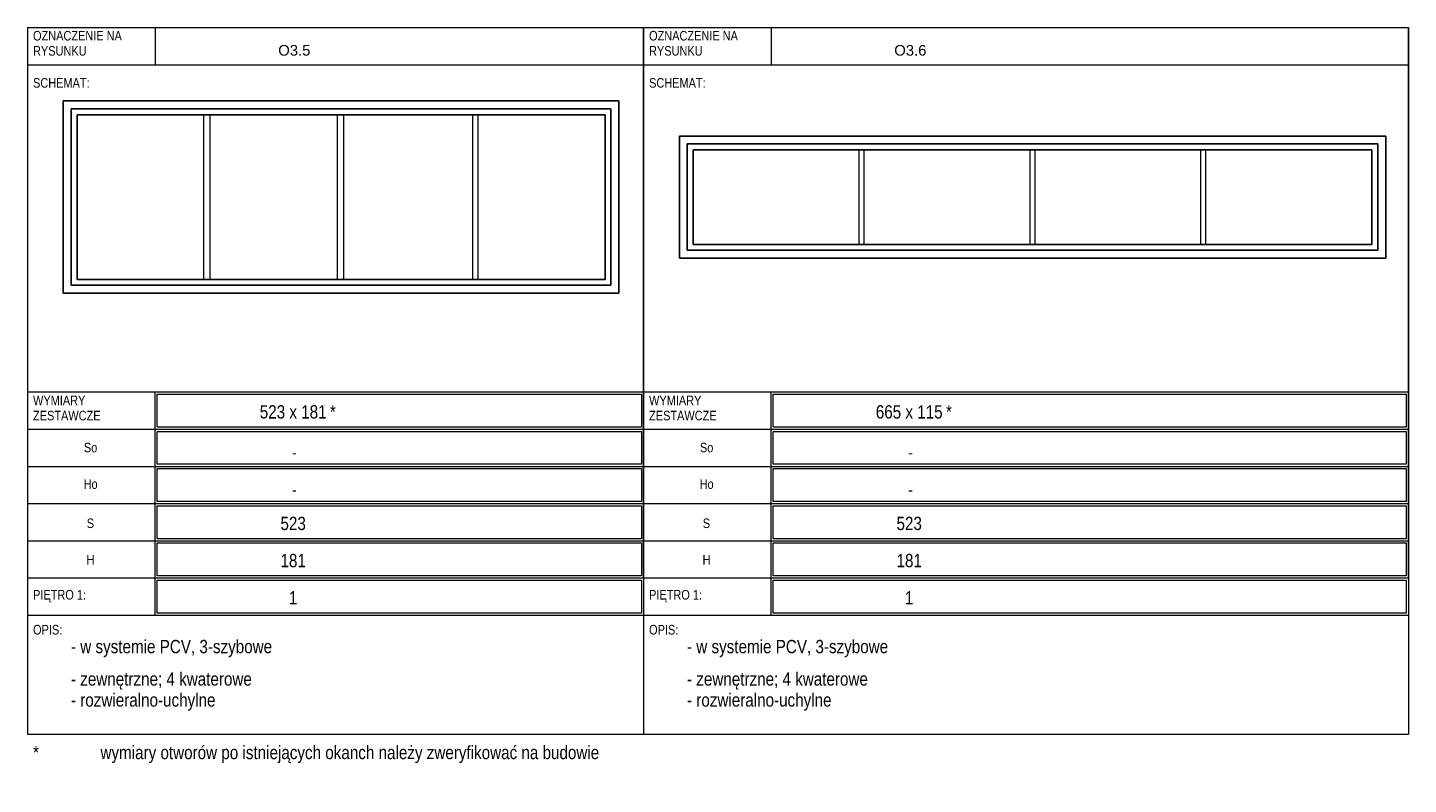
# Model space of a CAD drawing. Header units: centimetres. Extents: x -63 to 2108, y -795 to 602.
# Tile 1 of 3: x -63 to 1237, y -795 to -83. Entities that reach past the tile are written whole.
import ezdxf

# ---------------------------------------------------------------- set-up
doc = ezdxf.new("R2010")
doc.units = ezdxf.units.CM
for name, color, linetype, lineweight in [('A-ANNO-NOTE', 131, 'Continuous', 13), ('A-DETL-THIN', 151, 'Continuous', 18), ('A-GLAZ', 151, 'Continuous', 25), ('G-ANNO-TEXT', 231, 'Continuous', 13)]:
    doc.layers.add(name, color=color, linetype=linetype, lineweight=lineweight)
doc.styles.add('Arial', font='arial.ttf', dxfattribs={"height": 10})
doc.styles.add('Arial Narrow', font='ARIALN.TTF', dxfattribs={"height": 9})
doc.styles.add('Arial Narrow_1', font='ARIALN.TTF', dxfattribs={"height": 12.5})

# ---------------------------------------------------------------- blocks, each defined once
blk = doc.blocks.new('Family - ___-2496407-Projekt 1 - Zestawienie stolarki okiennej')
at = {"layer": 'A-GLAZ'}
for p, q in [((-29.5, -151.6), (-29.5, -332.6)), ((-29.5, -151.6), (-29.5, -332.6)), ((493.5, -151.6), (-29.5, -151.6)), ((493.5, -151.6), (-29.5, -151.6)), ((493.5, -151.6), (493.5, -332.6)), ((493.5, -332.6), (493.5, -151.6)), ((-22, -159.1), (486, -159.1)), ((-22, -159.1), (-22, -325.1)), ((-16.5, -164.6), (480.5, -164.6)), ((-16.5, -164.6), (-16.5, -319.6)), ((480.5, -164.6), (480.5, -319.6)), ((486, -159.1), (486, -325.1)), ((-16.5, -319.6), (480.5, -319.6)), ((-29.5, -332.6), (493.5, -332.6)), ((493.5, -332.6), (-29.5, -332.6)), ((-22, -325.1), (486, -325.1))]:
    blk.add_line(p, q, dxfattribs=at)
blk = doc.blocks.new('Family - ___-2596642-Projekt 1 - Zestawienie stolarki okiennej')
at = {"layer": 'A-GLAZ'}
for p, q in [((550.5, -184.6), (550.5, -299.6)), ((1215.5, -184.6), (550.5, -184.6)), ((550.5, -184.6), (550.5, -299.6)), ((1215.5, -184.6), (550.5, -184.6)), ((558, -192.1), (1208, -192.1)), ((558, -192.1), (558, -292.1)), ((1208, -192.1), (1208, -292.1)), ((1215.5, -184.6), (1215.5, -299.6)), ((1215.5, -299.6), (1215.5, -184.6)), ((563.5, -197.6), (1202.5, -197.6)), ((563.5, -197.6), (563.5, -286.6)), ((1202.5, -197.6), (1202.5, -286.6)), ((558, -292.1), (1208, -292.1)), ((563.5, -286.6), (1202.5, -286.6)), ((1215.5, -299.6), (550.5, -299.6)), ((550.5, -299.6), (1215.5, -299.6))]:
    blk.add_line(p, q, dxfattribs=at)

msp = doc.modelspace()

# ---------------------------------------------------------------- linework, layer by layer
at = {"layer": 'A-DETL-THIN'}
for p, q in [((-63.1, -82.6), (56.9, -82.6)), ((-63.1, -82.6), (-63.1, -747.6)), ((56.9, -82.6), (56.9, -117.6)), ((56.9, -82.6), (516.9, -82.6)), ((516.9, -82.6), (516.9, -425.6)), ((516.9, -82.6), (516.9, -117.6)), ((516.9, -425.6), (516.9, -82.6)), ((516.9, -117.6), (516.9, -82.6)), ((516.9, -425.6), (516.9, -82.6)), ((516.9, -117.6), (516.9, -82.6)), ((516.9, -425.6), (516.9, -82.6)), ((516.9, -117.6), (516.9, -82.6)), ((516.9, -82.6), (516.9, -425.6)), ((516.9, -82.6), (516.9, -117.6)), ((516.9, -425.6), (516.9, -82.6)), ((516.9, -117.6), (516.9, -82.6)), ((516.9, -425.6), (516.9, -82.6)), ((516.9, -117.6), (516.9, -82.6)), ((516.9, -425.6), (516.9, -82.6)), ((516.9, -117.6), (516.9, -82.6)), ((516.9, -117.6), (516.9, -82.6)), ((516.9, -82.6), (636.9, -82.6)), ((516.9, -82.6), (516.9, -747.6)), ((636.9, -82.6), (636.9, -117.6)), ((636.9, -82.6), (1236.9, -82.6)), ((1236.9, -82.6), (1236.9, -425.6)), ((1236.9, -82.6), (1236.9, -117.6)), ((1236.9, -425.6), (1236.9, -82.6)), ((1236.9, -117.6), (1236.9, -82.6)), ((1236.9, -425.6), (1236.9, -82.6)), ((1236.9, -117.6), (1236.9, -82.6)), ((1236.9, -425.6), (1236.9, -82.6)), ((1236.9, -117.6), (1236.9, -82.6)), ((-63.1, -117.6), (516.9, -117.6)), ((516.9, -117.6), (1236.9, -117.6)), ((516.9, -425.6), (516.9, -117.6)), ((-16.5, -319.6), (-16.5, -164.6)), ((-16.5, -164.6), (480.5, -164.6)), ((102.9, -319.6), (102.9, -164.6)), ((108.4, -164.6), (108.4, -319.6)), ((228.8, -319.6), (228.8, -164.6)), ((234.3, -164.6), (234.3, -319.6)), ((355.6, -164.6), (355.6, -319.6)), ((361.1, -319.6), (361.1, -164.6)), ((480.5, -164.6), (480.5, -319.6)), ((563.5, -286.6), (563.5, -197.6)), ((563.5, -197.6), (1202.5, -197.6)), ((719.9, -286.6), (719.9, -197.6)), ((724.4, -286.6), (724.4, -197.6)), ((880.8, -286.6), (880.8, -197.6)), ((885.3, -197.6), (885.3, -286.6)), ((1041.6, -286.6), (1041.6, -197.6)), ((1046.1, -286.6), (1046.1, -197.6)), ((1202.5, -197.6), (1202.5, -286.6)), ((1202.5, -286.6), (563.5, -286.6)), ((480.5, -319.6), (-16.5, -319.6)), ((516.9, -425.6), (-63.1, -425.6)), ((56.9, -460.6), (56.9, -425.6)), ((58.9, -427.6), (514.9, -427.6)), ((58.9, -458.6), (58.9, -427.6)), ((514.9, -427.6), (514.9, -458.6)), ((514.9, -427.6), (514.9, -458.6)), ((516.9, -460.6), (516.9, -425.6)), ((516.9, -425.6), (516.9, -460.6)), ((516.9, -425.6), (516.9, -460.6)), ((516.9, -425.6), (516.9, -460.6)), ((516.9, -460.6), (516.9, -425.6)), ((516.9, -425.6), (516.9, -460.6)), ((516.9, -425.6), (516.9, -460.6)), ((516.9, -425.6), (516.9, -460.6)), ((1236.9, -425.6), (516.9, -425.6)), ((516.9, -425.6), (516.9, -460.6)), ((636.9, -460.6), (636.9, -425.6)), ((638.9, -427.6), (1234.9, -427.6)), ((638.9, -458.6), (638.9, -427.6)), ((1234.9, -427.6), (1234.9, -458.6)), ((1236.9, -460.6), (1236.9, -425.6)), ((1236.9, -425.6), (1236.9, -460.6)), ((1236.9, -425.6), (1236.9, -460.6)), ((1236.9, -425.6), (1236.9, -460.6)), ((-63.1, -460.6), (56.9, -460.6)), ((56.9, -460.6), (516.9, -460.6)), ((56.9, -495.6), (56.9, -460.6)), ((514.9, -458.6), (58.9, -458.6)), ((58.9, -462.6), (514.9, -462.6)), ((58.9, -493.6), (58.9, -462.6)), ((514.9, -462.6), (514.9, -493.6)), ((514.9, -462.6), (514.9, -493.6)), ((516.9, -495.6), (516.9, -460.6)), ((516.9, -460.6), (516.9, -495.6)), ((516.9, -460.6), (516.9, -495.6)), ((516.9, -460.6), (516.9, -495.6)), ((516.9, -495.6), (516.9, -460.6)), ((516.9, -460.6), (516.9, -495.6)), ((516.9, -460.6), (516.9, -495.6)), ((516.9, -460.6), (516.9, -495.6)), ((516.9, -460.6), (636.9, -460.6)), ((516.9, -460.6), (516.9, -495.6)), ((636.9, -460.6), (1236.9, -460.6)), ((636.9, -495.6), (636.9, -460.6)), ((1234.9, -458.6), (638.9, -458.6)), ((638.9, -462.6), (1234.9, -462.6)), ((638.9, -493.6), (638.9, -462.6)), ((1234.9, -462.6), (1234.9, -493.6)), ((1236.9, -495.6), (1236.9, -460.6)), ((1236.9, -460.6), (1236.9, -495.6)), ((1236.9, -460.6), (1236.9, -495.6)), ((1236.9, -460.6), (1236.9, -495.6)), ((514.9, -493.6), (58.9, -493.6)), ((1234.9, -493.6), (638.9, -493.6)), ((-63.1, -495.6), (56.9, -495.6)), ((56.9, -495.6), (516.9, -495.6)), ((56.9, -530.6), (56.9, -495.6)), ((58.9, -497.6), (514.9, -497.6)), ((58.9, -528.6), (58.9, -497.6)), ((514.9, -497.6), (514.9, -528.6)), ((514.9, -497.6), (514.9, -528.6)), ((516.9, -530.6), (516.9, -495.6)), ((516.9, -495.6), (516.9, -530.6)), ((516.9, -495.6), (516.9, -530.6)), ((516.9, -495.6), (516.9, -530.6)), ((516.9, -530.6), (516.9, -495.6)), ((516.9, -495.6), (516.9, -530.6)), ((516.9, -495.6), (516.9, -530.6)), ((516.9, -495.6), (516.9, -530.6)), ((516.9, -495.6), (636.9, -495.6)), ((516.9, -495.6), (516.9, -530.6)), ((636.9, -495.6), (1236.9, -495.6)), ((636.9, -530.6), (636.9, -495.6)), ((638.9, -497.6), (1234.9, -497.6)), ((638.9, -528.6), (638.9, -497.6)), ((1234.9, -497.6), (1234.9, -528.6)), ((1236.9, -530.6), (1236.9, -495.6)), ((1236.9, -495.6), (1236.9, -530.6)), ((1236.9, -495.6), (1236.9, -530.6)), ((1236.9, -495.6), (1236.9, -530.6)), ((-63.1, -530.6), (56.9, -530.6)), ((56.9, -530.6), (516.9, -530.6)), ((56.9, -565.6), (56.9, -530.6)), ((514.9, -528.6), (58.9, -528.6)), ((58.9, -532.6), (514.9, -532.6)), ((58.9, -563.6), (58.9, -532.6)), ((514.9, -532.6), (514.9, -563.6)), ((514.9, -532.6), (514.9, -563.6)), ((516.9, -565.6), (516.9, -530.6)), ((516.9, -530.6), (516.9, -565.6)), ((516.9, -530.6), (516.9, -565.6)), ((516.9, -530.6), (516.9, -565.6)), ((516.9, -565.6), (516.9, -530.6)), ((516.9, -530.6), (516.9, -565.6)), ((516.9, -530.6), (516.9, -565.6)), ((516.9, -530.6), (516.9, -565.6)), ((516.9, -530.6), (636.9, -530.6)), ((516.9, -530.6), (516.9, -565.6)), ((636.9, -530.6), (1236.9, -530.6)), ((636.9, -565.6), (636.9, -530.6)), ((1234.9, -528.6), (638.9, -528.6)), ((638.9, -532.6), (1234.9, -532.6)), ((638.9, -563.6), (638.9, -532.6)), ((1234.9, -532.6), (1234.9, -563.6)), ((1236.9, -565.6), (1236.9, -530.6)), ((1236.9, -530.6), (1236.9, -565.6)), ((1236.9, -530.6), (1236.9, -565.6)), ((1236.9, -530.6), (1236.9, -565.6)), ((-63.1, -565.6), (56.9, -565.6)), ((56.9, -565.6), (516.9, -565.6)), ((56.9, -600.6), (56.9, -565.6)), ((514.9, -563.6), (58.9, -563.6)), ((58.9, -567.6), (514.9, -567.6)), ((58.9, -598.6), (58.9, -567.6)), ((514.9, -567.6), (514.9, -598.6)), ((514.9, -567.6), (514.9, -598.6)), ((516.9, -600.6), (516.9, -565.6)), ((516.9, -565.6), (516.9, -600.6)), ((516.9, -565.6), (516.9, -600.6)), ((516.9, -565.6), (516.9, -600.6)), ((516.9, -600.6), (516.9, -565.6)), ((516.9, -565.6), (516.9, -600.6)), ((516.9, -565.6), (516.9, -600.6)), ((516.9, -565.6), (516.9, -600.6)), ((516.9, -565.6), (636.9, -565.6)), ((516.9, -565.6), (516.9, -600.6)), ((636.9, -565.6), (1236.9, -565.6)), ((636.9, -600.6), (636.9, -565.6)), ((1234.9, -563.6), (638.9, -563.6)), ((638.9, -567.6), (1234.9, -567.6)), ((638.9, -598.6), (638.9, -567.6)), ((1234.9, -567.6), (1234.9, -598.6)), ((1236.9, -600.6), (1236.9, -565.6)), ((1236.9, -565.6), (1236.9, -600.6)), ((1236.9, -565.6), (1236.9, -600.6)), ((1236.9, -565.6), (1236.9, -600.6)), ((-63.1, -600.6), (56.9, -600.6)), ((56.9, -600.6), (516.9, -600.6)), ((56.9, -635.6), (56.9, -600.6)), ((514.9, -598.6), (58.9, -598.6)), ((58.9, -602.6), (514.9, -602.6)), ((58.9, -633.6), (58.9, -602.6)), ((514.9, -602.6), (514.9, -633.6)), ((514.9, -602.6), (514.9, -633.6)), ((516.9, -600.6), (516.9, -747.6)), ((516.9, -600.6), (516.9, -747.6)), ((516.9, -600.6), (636.9, -600.6)), ((516.9, -600.6), (516.9, -747.6)), ((636.9, -600.6), (1236.9, -600.6)), ((636.9, -635.6), (636.9, -600.6)), ((1234.9, -598.6), (638.9, -598.6)), ((638.9, -602.6), (1234.9, -602.6)), ((638.9, -633.6), (638.9, -602.6)), ((1234.9, -602.6), (1234.9, -633.6)), ((1236.9, -600.6), (1236.9, -747.6)), ((-63.1, -635.6), (56.9, -635.6)), ((56.9, -635.6), (516.9, -635.6)), ((514.9, -633.6), (58.9, -633.6)), ((516.9, -635.6), (636.9, -635.6)), ((636.9, -635.6), (1236.9, -635.6)), ((1234.9, -633.6), (638.9, -633.6)), ((-63.1, -747.6), (516.9, -747.6)), ((516.9, -747.6), (1236.9, -747.6))]:
    msp.add_line(p, q, dxfattribs=at)

# ---------------------------------------------------------------- block references
at = {"lineweight": 25}
for name in ['Family - ___-2496407-Projekt 1 - Zestawienie stolarki okiennej', 'Family - ___-2596642-Projekt 1 - Zestawienie stolarki okiennej']:
    msp.add_blockref(name, (0, 0), dxfattribs=at)

# ---------------------------------------------------------------- texts
at = {"layer": 'G-ANNO-TEXT', "color": 7, "line_spacing_factor": 0.949189}
for s, insert, char_height, width, attachment_point, style in [('\\pxt7.05556,14.11111,21.16667,28.22222,35.27778,42.33333,49.38889,56.44444,63.5,70.55556,77.61111,84.66667,91.72222,98.77778,105.83333,112.88889,119.94444,127,134.05556,141.11111,148.16667,155.22222,162.27778,169.33333,176.38889,183.44444,190.5,197.55556,204.61111,211.66667,218.72222,225.77778;{OZNACZENIE NA RYSUNKU}', (-58, -85.7), 9, 108.5, 1, 'Arial Narrow'), ('\\pxt7.05556,14.11111,21.16667,28.22222,35.27778,42.33333,49.38889,56.44444,63.5,70.55556,77.61111,84.66667,91.72222,98.77778,105.83333,112.88889,119.94444,127,134.05556,141.11111,148.16667,155.22222,162.27778,169.33333,176.38889,183.44444,190.5,197.55556,204.61111,211.66667,218.72222,225.77778;{OZNACZENIE NA RYSUNKU}', (522, -85.7), 9, 108.5, 1, 'Arial Narrow'), ('\\pxt7.05556,14.11111,21.16667,28.22222,35.27778,42.33333,49.38889,56.44444,63.5,70.55556,77.61111,84.66667,91.72222,98.77778,105.83333,112.88889,119.94444,127,134.05556,141.11111,148.16667,155.22222,162.27778,169.33333,176.38889,183.44444,190.5,197.55556,204.61111,211.66667,218.72222,225.77778;{SCHEMAT:}', (-58, -130.1), 9, 52.469, 1, 'Arial Narrow'), ('\\pxt7.05556,14.11111,21.16667,28.22222,35.27778,42.33333,49.38889,56.44444,63.5,70.55556,77.61111,84.66667,91.72222,98.77778,105.83333,112.88889,119.94444,127,134.05556,141.11111,148.16667,155.22222,162.27778,169.33333,176.38889,183.44444,190.5,197.55556,204.61111,211.66667,218.72222,225.77778;{SCHEMAT:}', (522, -130.1), 9, 52.469, 1, 'Arial Narrow'), ('\\pxt7.05556,14.11111,21.16667,28.22222,35.27778,42.33333,49.38889,56.44444,63.5,70.55556,77.61111,84.66667,91.72222,98.77778,105.83333,112.88889,119.94444,127,134.05556,141.11111,148.16667,155.22222,162.27778,169.33333,176.38889,183.44444,190.5,197.55556,204.61111,211.66667,218.72222,225.77778;{WYMIARY ZESTAWCZE}', (-58, -429), 9, 81.35, 1, 'Arial Narrow'), ('\\pxt7.05556,14.11111,21.16667,28.22222,35.27778,42.33333,49.38889,56.44444,63.5,70.55556,77.61111,84.66667,91.72222,98.77778,105.83333,112.88889,119.94444,127,134.05556,141.11111,148.16667,155.22222,162.27778,169.33333,176.38889,183.44444,190.5,197.55556,204.61111,211.66667,218.72222,225.77778;{WYMIARY ZESTAWCZE}', (522, -429), 9, 81.35, 1, 'Arial Narrow'), ('\\pxt5.08,10.16,15.24,20.32,25.4,30.48,35.56,40.64,45.72,50.8,55.88,60.96,66.04,71.12,76.2,81.28,86.36,91.44,96.52,101.6,106.68,111.76,116.84,121.92,127,132.08,137.16,142.24,147.32,152.4,157.48,162.56;{*}', (221.5, -438), 12.5, 6.009, 1, 'Arial Narrow_1'), ('\\pxt5.08,10.16,15.24,20.32,25.4,30.48,35.56,40.64,45.72,50.8,55.88,60.96,66.04,71.12,76.2,81.28,86.36,91.44,96.52,101.6,106.68,111.76,116.84,121.92,127,132.08,137.16,142.24,147.32,152.4,157.48,162.56;{*}', (801.5, -438), 12.5, 6.009, 1, 'Arial Narrow_1'), ('\\pxqc,t7.05556,14.11111,21.16667,28.22222,35.27778,42.33333,49.38889,56.44444,63.5,70.55556,77.61111,84.66667,91.72222,98.77778,105.83333,112.88889,119.94444,127,134.05556,141.11111,148.16667,155.22222,162.27778,169.33333,176.38889,183.44444,190.5,197.55556,204.61111,211.66667,218.72222,225.77778;{So}', (-3.8, -473.3), 9, 78.4, 2, 'Arial Narrow'), ('\\pxqc,t7.05556,14.11111,21.16667,28.22222,35.27778,42.33333,49.38889,56.44444,63.5,70.55556,77.61111,84.66667,91.72222,98.77778,105.83333,112.88889,119.94444,127,134.05556,141.11111,148.16667,155.22222,162.27778,169.33333,176.38889,183.44444,190.5,197.55556,204.61111,211.66667,218.72222,225.77778;{So}', (576.2, -473.3), 9, 78.4, 2, 'Arial Narrow'), ('\\pxqc,t7.05556,14.11111,21.16667,28.22222,35.27778,42.33333,49.38889,56.44444,63.5,70.55556,77.61111,84.66667,91.72222,98.77778,105.83333,112.88889,119.94444,127,134.05556,141.11111,148.16667,155.22222,162.27778,169.33333,176.38889,183.44444,190.5,197.55556,204.61111,211.66667,218.72222,225.77778;{Ho}', (-3.8, -507.7), 9, 46, 2, 'Arial Narrow'), ('\\pxqc,t7.05556,14.11111,21.16667,28.22222,35.27778,42.33333,49.38889,56.44444,63.5,70.55556,77.61111,84.66667,91.72222,98.77778,105.83333,112.88889,119.94444,127,134.05556,141.11111,148.16667,155.22222,162.27778,169.33333,176.38889,183.44444,190.5,197.55556,204.61111,211.66667,218.72222,225.77778;{Ho}', (576.2, -507.7), 9, 46, 2, 'Arial Narrow'), ('\\pxqc,t7.05556,14.11111,21.16667,28.22222,35.27778,42.33333,49.38889,56.44444,63.5,70.55556,77.61111,84.66667,91.72222,98.77778,105.83333,112.88889,119.94444,127,134.05556,141.11111,148.16667,155.22222,162.27778,169.33333,176.38889,183.44444,190.5,197.55556,204.61111,211.66667,218.72222,225.77778;{S}', (-4, -544.6), 9, 46, 2, 'Arial Narrow'), ('\\pxqc,t5.08,10.16,15.24,20.32,25.4,30.48,35.56,40.64,45.72,50.8,55.88,60.96,66.04,71.12,76.2,81.28,86.36,91.44,96.52,101.6,106.68,111.76,116.84,121.92,127,132.08,137.16,142.24,147.32,152.4,157.48,162.56;{523}', (186.9, -543), 12.5, 24.392, 2, 'Arial Narrow_1'), ('\\pxqc,t7.05556,14.11111,21.16667,28.22222,35.27778,42.33333,49.38889,56.44444,63.5,70.55556,77.61111,84.66667,91.72222,98.77778,105.83333,112.88889,119.94444,127,134.05556,141.11111,148.16667,155.22222,162.27778,169.33333,176.38889,183.44444,190.5,197.55556,204.61111,211.66667,218.72222,225.77778;{S}', (576, -544.6), 9, 46, 2, 'Arial Narrow'), ('\\pxqc,t5.08,10.16,15.24,20.32,25.4,30.48,35.56,40.64,45.72,50.8,55.88,60.96,66.04,71.12,76.2,81.28,86.36,91.44,96.52,101.6,106.68,111.76,116.84,121.92,127,132.08,137.16,142.24,147.32,152.4,157.48,162.56;{523}', (766.9, -543), 12.5, 24.392, 2, 'Arial Narrow_1'), ('\\pxqc,t7.05556,14.11111,21.16667,28.22222,35.27778,42.33333,49.38889,56.44444,63.5,70.55556,77.61111,84.66667,91.72222,98.77778,105.83333,112.88889,119.94444,127,134.05556,141.11111,148.16667,155.22222,162.27778,169.33333,176.38889,183.44444,190.5,197.55556,204.61111,211.66667,218.72222,225.77778;{H}', (-3.9, -579), 9, 46, 2, 'Arial Narrow'), ('\\pxqc,t5.08,10.16,15.24,20.32,25.4,30.48,35.56,40.64,45.72,50.8,55.88,60.96,66.04,71.12,76.2,81.28,86.36,91.44,96.52,101.6,106.68,111.76,116.84,121.92,127,132.08,137.16,142.24,147.32,152.4,157.48,162.56;{181}', (186.9, -578), 12.5, 24.392, 2, 'Arial Narrow_1'), ('\\pxqc,t7.05556,14.11111,21.16667,28.22222,35.27778,42.33333,49.38889,56.44444,63.5,70.55556,77.61111,84.66667,91.72222,98.77778,105.83333,112.88889,119.94444,127,134.05556,141.11111,148.16667,155.22222,162.27778,169.33333,176.38889,183.44444,190.5,197.55556,204.61111,211.66667,218.72222,225.77778;{H}', (576.1, -579), 9, 46, 2, 'Arial Narrow'), ('\\pxqc,t5.08,10.16,15.24,20.32,25.4,30.48,35.56,40.64,45.72,50.8,55.88,60.96,66.04,71.12,76.2,81.28,86.36,91.44,96.52,101.6,106.68,111.76,116.84,121.92,127,132.08,137.16,142.24,147.32,152.4,157.48,162.56;{181}', (766.9, -578), 12.5, 24.392, 2, 'Arial Narrow_1'), ('\\pxt7.05556,14.11111,21.16667,28.22222,35.27778,42.33333,49.38889,56.44444,63.5,70.55556,77.61111,84.66667,91.72222,98.77778,105.83333,112.88889,119.94444,127,134.05556,141.11111,148.16667,155.22222,162.27778,169.33333,176.38889,183.44444,190.5,197.55556,204.61111,211.66667,218.72222,225.77778;{PIĘTRO 1:}', (-58, -611.9), 9, 68.45, 1, 'Arial Narrow'), ('\\pxt7.05556,14.11111,21.16667,28.22222,35.27778,42.33333,49.38889,56.44444,63.5,70.55556,77.61111,84.66667,91.72222,98.77778,105.83333,112.88889,119.94444,127,134.05556,141.11111,148.16667,155.22222,162.27778,169.33333,176.38889,183.44444,190.5,197.55556,204.61111,211.66667,218.72222,225.77778;{PIĘTRO 1:}', (522, -611.9), 9, 68.45, 1, 'Arial Narrow'), ('\\pxqc,t5.08,10.16,15.24,20.32,25.4,30.48,35.56,40.64,45.72,50.8,55.88,60.96,66.04,71.12,76.2,81.28,86.36,91.44,96.52,101.6,106.68,111.76,116.84,121.92,127,132.08,137.16,142.24,147.32,152.4,157.48,162.56;{1}', (186.9, -613), 12.5, 8.332, 2, 'Arial Narrow_1'), ('\\pxqc,t5.08,10.16,15.24,20.32,25.4,30.48,35.56,40.64,45.72,50.8,55.88,60.96,66.04,71.12,76.2,81.28,86.36,91.44,96.52,101.6,106.68,111.76,116.84,121.92,127,132.08,137.16,142.24,147.32,152.4,157.48,162.56;{1}', (766.9, -613), 12.5, 8.332, 2, 'Arial Narrow_1'), ('\\pxt7.05556,14.11111,21.16667,28.22222,35.27778,42.33333,49.38889,56.44444,63.5,70.55556,77.61111,84.66667,91.72222,98.77778,105.83333,112.88889,119.94444,127,134.05556,141.11111,148.16667,155.22222,162.27778,169.33333,176.38889,183.44444,190.5,197.55556,204.61111,211.66667,218.72222,225.77778;{OPIS:}', (-58, -644.8), 9, 46, 1, 'Arial Narrow'), ('\\pxt7.05556,14.11111,21.16667,28.22222,35.27778,42.33333,49.38889,56.44444,63.5,70.55556,77.61111,84.66667,91.72222,98.77778,105.83333,112.88889,119.94444,127,134.05556,141.11111,148.16667,155.22222,162.27778,169.33333,176.38889,183.44444,190.5,197.55556,204.61111,211.66667,218.72222,225.77778;{OPIS:}', (522, -644.8), 9, 46, 1, 'Arial Narrow'), ('\\pxt5.08,10.16,15.24,20.32,25.4,30.48,35.56,40.64,45.72,50.8,55.88,60.96,66.04,71.12,76.2,81.28,86.36,91.44,96.52,101.6,106.68,111.76,116.84,121.92,127,132.08,137.16,142.24,147.32,152.4,157.48,162.56;{- w systemie PCV, 3-szybowe}', (-22.3, -658.9), 12.5, 326.75, 1, 'Arial Narrow_1'), ('\\pxt5.08,10.16,15.24,20.32,25.4,30.48,35.56,40.64,45.72,50.8,55.88,60.96,66.04,71.12,76.2,81.28,86.36,91.44,96.52,101.6,106.68,111.76,116.84,121.92,127,132.08,137.16,142.24,147.32,152.4,157.48,162.56;{- w systemie PCV, 3-szybowe}', (557.7, -658.9), 12.5, 326.75, 1, 'Arial Narrow_1'), ('\\pxt5.08,10.16,15.24,20.32,25.4,30.48,35.56,40.64,45.72,50.8,55.88,60.96,66.04,71.12,76.2,81.28,86.36,91.44,96.52,101.6,106.68,111.76,116.84,121.92,127,132.08,137.16,142.24,147.32,152.4,157.48,162.56;{- zewnętrzne; 4 kwaterowe\\P- rozwieralno-uchylne}', (-22.3, -689.4), 12.5, 171.7, 1, 'Arial Narrow_1'), ('\\pxt5.08,10.16,15.24,20.32,25.4,30.48,35.56,40.64,45.72,50.8,55.88,60.96,66.04,71.12,76.2,81.28,86.36,91.44,96.52,101.6,106.68,111.76,116.84,121.92,127,132.08,137.16,142.24,147.32,152.4,157.48,162.56;{- zewnętrzne; 4 kwaterowe\\P- rozwieralno-uchylne}', (557.7, -689.4), 12.5, 171.7, 1, 'Arial Narrow_1'), ('\\pxt5.08,10.16,15.24,20.32,25.4,30.48,35.56,40.64,45.72,50.8,55.88,60.96,66.04,71.12,76.2,81.28,86.36,91.44,96.52,101.6,106.68,111.76,116.84,121.92,127,132.08,137.16,142.24,147.32,152.4,157.48,162.56;{*^Iwymiary otworów po istniejących okanch należy zweryfikować na budowie}', (-58, -758.6), 12.5, 539.491, 1, 'Arial Narrow_1')]:
    msp.add_mtext(s, dxfattribs=dict(at, insert=insert, char_height=char_height, width=width, attachment_point=attachment_point, style=style))

# ---------------------------------------------------------------- next in the draw order: texts
at = {"layer": 'A-ANNO-NOTE', "char_height": 10, "attachment_point": 5, "line_spacing_factor": 0.936439, "style": 'Arial', "bg_fill": 3, "box_fill_scale": 1.25, "bg_fill_color": 256, "bg_fill_true_color": 13158600, "bg_fill_transparency": 0}
for s, insert, width in [('\\pxqc,t6.35,12.7,19.05,25.4,31.75,38.1,44.45,50.8,57.15,63.5,69.85,76.2,82.55,88.9,95.25,101.6,107.95,114.3,120.65,127,133.35,139.7,146.05,152.4,158.75,165.1,171.45,177.8,184.15,190.5,196.85,203.2;{O3.5}', (188, -104), 31.1), ('\\pxqc,t6.35,12.7,19.05,25.4,31.75,38.1,44.45,50.8,57.15,63.5,69.85,76.2,82.55,88.9,95.25,101.6,107.95,114.3,120.65,127,133.35,139.7,146.05,152.4,158.75,165.1,171.45,177.8,184.15,190.5,196.85,203.2;{O3.6}', (768, -104), 31.1), ('\\pxqc,t6.35,12.7,19.05,25.4,31.75,38.1,44.45,50.8,57.15,63.5,69.85,76.2,82.55,88.9,95.25,101.6,107.95,114.3,120.65,127,133.35,139.7,146.05,152.4,158.75,165.1,171.45,177.8,184.15,190.5,196.85,203.2;{-}', (188, -482.6), 4.95), ('\\pxqc,t6.35,12.7,19.05,25.4,31.75,38.1,44.45,50.8,57.15,63.5,69.85,76.2,82.55,88.9,95.25,101.6,107.95,114.3,120.65,127,133.35,139.7,146.05,152.4,158.75,165.1,171.45,177.8,184.15,190.5,196.85,203.2;{-}', (768, -482.6), 4.95), ('\\pxqc,t6.35,12.7,19.05,25.4,31.75,38.1,44.45,50.8,57.15,63.5,69.85,76.2,82.55,88.9,95.25,101.6,107.95,114.3,120.65,127,133.35,139.7,146.05,152.4,158.75,165.1,171.45,177.8,184.15,190.5,196.85,203.2;{-}', (188, -517.6), 4.95), ('\\pxqc,t6.35,12.7,19.05,25.4,31.75,38.1,44.45,50.8,57.15,63.5,69.85,76.2,82.55,88.9,95.25,101.6,107.95,114.3,120.65,127,133.35,139.7,146.05,152.4,158.75,165.1,171.45,177.8,184.15,190.5,196.85,203.2;{-}', (768, -517.6), 4.95)]:
    msp.add_mtext(s, dxfattribs=dict(at, insert=insert, width=width))

# ---------------------------------------------------------------- next in the draw order: texts
at = {"layer": 'G-ANNO-TEXT', "color": 7, "char_height": 12.5, "width": 63.832, "attachment_point": 2, "line_spacing_factor": 0.949189, "style": 'Arial Narrow_1'}
for s, insert in [('\\pxqc,t5.08,10.16,15.24,20.32,25.4,30.48,35.56,40.64,45.72,50.8,55.88,60.96,66.04,71.12,76.2,81.28,86.36,91.44,96.52,101.6,106.68,111.76,116.84,121.92,127,132.08,137.16,142.24,147.32,152.4,157.48,162.56;{523 x 181}', (186.9, -438)), ('\\pxqc,t5.08,10.16,15.24,20.32,25.4,30.48,35.56,40.64,45.72,50.8,55.88,60.96,66.04,71.12,76.2,81.28,86.36,91.44,96.52,101.6,106.68,111.76,116.84,121.92,127,132.08,137.16,142.24,147.32,152.4,157.48,162.56;{665 x 115}', (766.9, -438))]:
    msp.add_mtext(s, dxfattribs=dict(at, insert=insert))

doc.saveas('drawing.dxf')
